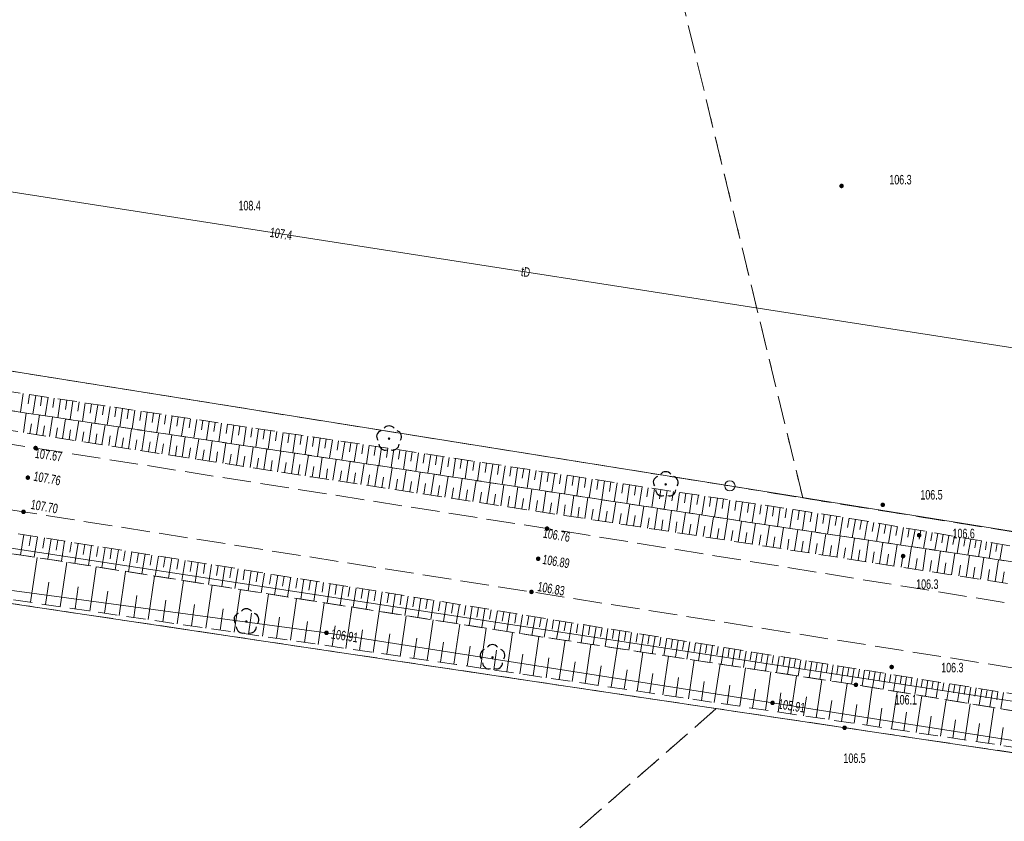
# Model space of a CAD drawing. Header units: inches. Extents: x 6497603 to 6502483, y 5925790 to 5934357.
# Tile 86 of 256: x 6500818 to 6500895, y 5926137 to 5926200. Entities that reach past the tile are written whole.
import ezdxf
from ezdxf.enums import TextEntityAlignment as Align

# ---------------------------------------------------------------- set-up
doc = ezdxf.new("R2010")
doc.units = ezdxf.units.IN
doc.header["$MEASUREMENT"] = 0
for name, pattern in [('1.5_0.75', [2.25, 1.5, -0.75]), ('2.25_0.75', [3, 2.25, -0.75]), ('219-1000', [0, 0]), ('egkk-1000', [3, 2.25, -0.75]), ('egug-1000', [1.5, 0.75, -0.75])]:
    doc.linetypes.add(name, pattern=pattern)
for name, color, linetype in [('000 Inne (niezydentyfikowane)', 7, 'Continuous'), ('202-punkt graniczny', 7, 'Continuous'), ('217-kontur klasyfikacyjny', 7, 'Continuous'), ('218-kontur użytku gruntowego', 7, 'Continuous'), ('219-działka ewidencyjna', 7, 'Continuous'), ('drzewo liściaste', 7, 'Continuous'), ('jezdnia', 7, 'Continuous'), ('pikieta naturalna', 7, 'Continuous'), ('pikieta naturalna-Atr2', 7, 'Continuous'), ('pikieta sztuczna', 7, 'Continuous'), ('pikieta sztuczna-Atr2', 7, 'Continuous'), ('przewód telekomunikacyjny podziemny', 7, 'Continuous'), ('przewód telekomunikacyjny podziemny-Atr1', 7, 'Continuous'), ('rzędna', 7, 'Continuous'), ('rzędna-Atr2', 7, 'Continuous'), ('skarpa nieumocniona', 7, 'Continuous')]:
    doc.layers.add(name, color=color, linetype=linetype)
doc.styles.get("Standard").update_dxf_attribs({"font": 'arial.ttf'})

# ---------------------------------------------------------------- blocks, each defined once
blk = doc.blocks.new('202')
at = {"color": 0, "linetype": 'Continuous', "lineweight": 0}
blk.add_circle((0, 0), 0.4, dxfattribs=at)
blk = doc.blocks.new('OP021')
at = {"linetype": 'Continuous', "lineweight": 13}
h = blk.add_hatch(color=0, dxfattribs=at)
edge = h.paths.add_edge_path()
edge.add_arc((0, 0), 0.1, 0, 360)
at = {"color": 0, "linetype": 'Continuous', "lineweight": -3}
for centre, start, end in [((0, 0.5), 38.316, 141.684), ((-0.476, 0.154), 110.388, 213.756), ((0.476, 0.154), 326.244, 69.612), ((-0.294, -0.404), 182.272, 285.64), ((0.294, -0.404), 254.36, 357.728), ((0.294, -0.404), 254.36, 357.728)]:
    blk.add_arc(centre, 0.5, start, end, dxfattribs=at)
blk = doc.blocks.new('PW01')
at = {"linetype": 'Continuous', "lineweight": 13}
h = blk.add_hatch(color=0, dxfattribs=at)
edge = h.paths.add_edge_path()
edge.add_arc((0, 0), 0.18, 0, 360)

msp = doc.modelspace()

# ---------------------------------------------------------------- linework, layer by layer
at = {"layer": '000 Inne (niezydentyfikowane)', "color": 7, "linetype": 'Continuous', "lineweight": 18, "flags": 128}
for points in [[(6500818.23, 5926170.18), (6500818.01, 5926168.72)], [(6500818.72, 5926170.11), (6500818.61, 5926169.38)], [(6500819.21, 5926170.04), (6500818.99, 5926168.57)], [(6500819.7, 5926169.97), (6500819.59, 5926169.23)], [(6500820.18, 5926169.89), (6500819.96, 5926168.43)], [(6500820.67, 5926169.82), (6500820.56, 5926169.09)], [(6500821.16, 5926169.75), (6500820.94, 5926168.28)], [(6500821.65, 5926169.67), (6500821.54, 5926168.94)], [(6500822.14, 5926169.6), (6500821.92, 5926168.14)], [(6500822.62, 5926169.53), (6500822.51, 5926168.79)], [(6500823.11, 5926169.45), (6500822.89, 5926167.99)], [(6500823.6, 5926169.38), (6500823.49, 5926168.65)], [(6500824.09, 5926169.31), (6500823.87, 5926167.85)], [(6500824.57, 5926169.23), (6500824.46, 5926168.5)], [(6500825.06, 5926169.16), (6500824.84, 5926167.7)], [(6500825.55, 5926169.09), (6500825.44, 5926168.36)], [(6500826.04, 5926169.01), (6500825.82, 5926167.55)], [(6500826.52, 5926168.94), (6500826.41, 5926168.21)], [(6500827.01, 5926168.87), (6500826.79, 5926167.41)], [(6500827.5, 5926168.8), (6500827.39, 5926168.07)], [(6500818.24, 5926167.12), (6500818.47, 5926168.65)], [(6500819.26, 5926166.96), (6500819.5, 5926168.5)], [(6500820.29, 5926166.8), (6500820.52, 5926168.34)], [(6500821.32, 5926166.65), (6500821.55, 5926168.19)], [(6500822.35, 5926166.49), (6500822.59, 5926168.04)], [(6500827.98, 5926168.72), (6500827.76, 5926167.26)], [(6500828.47, 5926168.65), (6500828.36, 5926167.92)], [(6500828.96, 5926168.58), (6500828.74, 5926167.12)], [(6500829.44, 5926168.5), (6500829.33, 5926167.77)], [(6500829.93, 5926168.43), (6500829.71, 5926166.97)], [(6500830.41, 5926168.36), (6500830.31, 5926167.63)], [(6500830.9, 5926168.29), (6500830.68, 5926166.83)], [(6500831.39, 5926168.21), (6500831.28, 5926167.48)], [(6500831.87, 5926168.14), (6500831.65, 5926166.68)], [(6500832.36, 5926168.07), (6500832.25, 5926167.34)], [(6500818.75, 5926167.04), (6500818.87, 5926167.81)], [(6500819.77, 5926166.88), (6500819.89, 5926167.65)], [(6500820.8, 5926166.73), (6500820.92, 5926167.5)], [(6500821.83, 5926166.57), (6500821.95, 5926167.34)], [(6500823.39, 5926166.33), (6500823.62, 5926167.88)], [(6500824.42, 5926166.17), (6500824.67, 5926167.73)], [(6500825.47, 5926166.01), (6500825.71, 5926167.57)], [(6500826.51, 5926165.84), (6500826.75, 5926167.41)], [(6500827.56, 5926165.68), (6500827.8, 5926167.26)], [(6500832.84, 5926167.99), (6500832.63, 5926166.54)], [(6500833.33, 5926167.92), (6500833.22, 5926167.19)], [(6500833.82, 5926167.85), (6500833.6, 5926166.39)], [(6500834.3, 5926167.78), (6500834.19, 5926167.05)], [(6500834.79, 5926167.7), (6500834.57, 5926166.25)], [(6500835.27, 5926167.63), (6500835.16, 5926166.9)], [(6500835.76, 5926167.56), (6500835.54, 5926166.1)], [(6500836.24, 5926167.48), (6500836.13, 5926166.76)], [(6500836.73, 5926167.41), (6500836.51, 5926165.96)], [(6500837.21, 5926167.34), (6500837.1, 5926166.61)], [(6500837.7, 5926167.27), (6500837.48, 5926165.81)], [(6500822.87, 5926166.41), (6500822.99, 5926167.18)], [(6500823.9, 5926166.25), (6500824.02, 5926167.03)], [(6500824.95, 5926166.09), (6500825.07, 5926166.87)], [(6500825.99, 5926165.93), (6500826.11, 5926166.71)], [(6500827.04, 5926165.76), (6500827.16, 5926166.55)], [(6500828.61, 5926165.52), (6500828.86, 5926167.1)], [(6500829.67, 5926165.36), (6500829.91, 5926166.94)], [(6500830.73, 5926165.19), (6500830.97, 5926166.78)], [(6500831.79, 5926165.03), (6500832.04, 5926166.62)], [(6500838.18, 5926167.19), (6500838.07, 5926166.47)], [(6500838.67, 5926167.12), (6500838.45, 5926165.67)], [(6500839.15, 5926167.05), (6500839.04, 5926166.32)], [(6500839.64, 5926166.98), (6500839.42, 5926165.52)], [(6500840.12, 5926166.9), (6500840.01, 5926166.18)], [(6500840.61, 5926166.83), (6500840.39, 5926165.38)], [(6500841.09, 5926166.76), (6500840.98, 5926166.03)], [(6500841.57, 5926166.68), (6500841.36, 5926165.23)], [(6500842.06, 5926166.61), (6500841.95, 5926165.89)], [(6500842.54, 5926166.54), (6500842.32, 5926165.09)], [(6500828.09, 5926165.6), (6500828.21, 5926166.39)], [(6500829.14, 5926165.44), (6500829.26, 5926166.23)], [(6500830.2, 5926165.28), (6500830.32, 5926166.07)], [(6500831.26, 5926165.11), (6500831.38, 5926165.91)], [(6500832.32, 5926164.95), (6500832.45, 5926165.75)], [(6500832.86, 5926164.87), (6500833.1, 5926166.47)], [(6500833.92, 5926164.7), (6500834.17, 5926166.31)], [(6500835, 5926164.54), (6500835.24, 5926166.15)], [(6500836.07, 5926164.37), (6500836.32, 5926165.98)], [(6500837.15, 5926164.2), (6500837.4, 5926165.82)], [(6500843.03, 5926166.47), (6500842.92, 5926165.74)], [(6500843.51, 5926166.39), (6500843.29, 5926164.94)], [(6500843.99, 5926166.32), (6500843.89, 5926165.6)], [(6500844.48, 5926166.25), (6500844.26, 5926164.8)], [(6500844.96, 5926166.18), (6500844.85, 5926165.45)], [(6500845.44, 5926166.1), (6500845.23, 5926164.65)], [(6500845.93, 5926166.03), (6500845.82, 5926165.31)], [(6500846.41, 5926165.96), (6500846.19, 5926164.51)], [(6500846.9, 5926165.89), (6500846.79, 5926165.16)], [(6500847.38, 5926165.81), (6500847.16, 5926164.36)], [(6500847.86, 5926165.74), (6500847.75, 5926165.02)], [(6500833.39, 5926164.78), (6500833.51, 5926165.59)], [(6500834.46, 5926164.62), (6500834.58, 5926165.42)], [(6500835.53, 5926164.45), (6500835.66, 5926165.26)], [(6500836.61, 5926164.29), (6500836.74, 5926165.1)], [(6500837.69, 5926164.12), (6500837.82, 5926164.93)], [(6500838.23, 5926164.04), (6500838.48, 5926165.66)], [(6500839.32, 5926163.87), (6500839.57, 5926165.5)], [(6500840.41, 5926163.7), (6500840.66, 5926165.34)], [(6500841.5, 5926163.54), (6500841.75, 5926165.17)], [(6500842.59, 5926163.37), (6500842.84, 5926165.01)], [(6500848.35, 5926165.67), (6500848.13, 5926164.22)], [(6500848.83, 5926165.6), (6500848.72, 5926164.87)], [(6500849.31, 5926165.52), (6500849.1, 5926164.07)], [(6500849.8, 5926165.45), (6500849.69, 5926164.72)], [(6500850.28, 5926165.38), (6500850.06, 5926163.92)], [(6500850.77, 5926165.3), (6500850.66, 5926164.58)], [(6500851.26, 5926165.23), (6500851.03, 5926163.77)], [(6500851.74, 5926165.16), (6500851.63, 5926164.43)], [(6500852.23, 5926165.08), (6500852.01, 5926163.62)], [(6500852.71, 5926165.01), (6500852.6, 5926164.28)], [(6500853.2, 5926164.94), (6500852.98, 5926163.48)], [(6500838.77, 5926163.95), (6500838.9, 5926164.77)], [(6500839.86, 5926163.79), (6500839.99, 5926164.6)], [(6500840.95, 5926163.62), (6500841.08, 5926164.44)], [(6500842.05, 5926163.45), (6500842.17, 5926164.27)], [(6500843.69, 5926163.2), (6500843.94, 5926164.85)], [(6500844.79, 5926163.03), (6500845.04, 5926164.68)], [(6500845.89, 5926162.87), (6500846.14, 5926164.52)], [(6500846.99, 5926162.7), (6500847.24, 5926164.35)], [(6500848.09, 5926162.53), (6500848.34, 5926164.18)], [(6500853.69, 5926164.86), (6500853.58, 5926164.13)], [(6500854.17, 5926164.79), (6500853.95, 5926163.33)], [(6500854.66, 5926164.71), (6500854.55, 5926163.98)], [(6500855.15, 5926164.64), (6500854.93, 5926163.18)], [(6500855.63, 5926164.57), (6500855.52, 5926163.83)], [(6500856.12, 5926164.49), (6500855.9, 5926163.03)], [(6500856.61, 5926164.42), (6500856.5, 5926163.69)], [(6500857.1, 5926164.34), (6500856.88, 5926162.88)], [(6500857.59, 5926164.27), (6500857.48, 5926163.54)], [(6500858.07, 5926164.2), (6500857.85, 5926162.73)], [(6500843.14, 5926163.29), (6500843.27, 5926164.11)], [(6500844.24, 5926163.12), (6500844.36, 5926163.94)], [(6500845.34, 5926162.95), (6500845.46, 5926163.78)], [(6500846.44, 5926162.78), (6500846.56, 5926163.61)], [(6500847.54, 5926162.62), (6500847.67, 5926163.44)], [(6500849.19, 5926162.36), (6500849.44, 5926164.02)], [(6500850.29, 5926162.2), (6500850.54, 5926163.85)], [(6500851.39, 5926162.03), (6500851.65, 5926163.68)], [(6500852.49, 5926161.86), (6500852.75, 5926163.51)], [(6500858.56, 5926164.12), (6500858.45, 5926163.39)], [(6500859.05, 5926164.05), (6500858.83, 5926162.58)], [(6500859.54, 5926163.97), (6500859.43, 5926163.24)], [(6500860.03, 5926163.9), (6500859.81, 5926162.43)], [(6500860.52, 5926163.83), (6500860.41, 5926163.09)], [(6500861.01, 5926163.75), (6500860.79, 5926162.28)], [(6500861.5, 5926163.68), (6500861.39, 5926162.94)], [(6500861.99, 5926163.6), (6500861.77, 5926162.13)], [(6500862.48, 5926163.53), (6500862.37, 5926162.79)], [(6500862.97, 5926163.45), (6500862.75, 5926161.98)], [(6500863.46, 5926163.38), (6500863.35, 5926162.64)], [(6500848.64, 5926162.45), (6500848.77, 5926163.27)], [(6500849.74, 5926162.28), (6500849.87, 5926163.11)], [(6500850.84, 5926162.11), (6500850.97, 5926162.94)], [(6500851.94, 5926161.94), (6500852.07, 5926162.77)], [(6500853.04, 5926161.78), (6500853.17, 5926162.6)], [(6500853.59, 5926161.69), (6500853.85, 5926163.34)], [(6500854.69, 5926161.52), (6500854.95, 5926163.17)], [(6500855.79, 5926161.36), (6500856.04, 5926163.01)], [(6500856.89, 5926161.19), (6500857.14, 5926162.84)], [(6500857.99, 5926161.02), (6500858.24, 5926162.67)], [(6500863.95, 5926163.31), (6500863.73, 5926161.83)], [(6500864.44, 5926163.23), (6500864.33, 5926162.49)], [(6500864.93, 5926163.16), (6500864.71, 5926161.68)], [(6500865.42, 5926163.08), (6500865.31, 5926162.35)], [(6500865.92, 5926163.01), (6500865.69, 5926161.53)], [(6500866.41, 5926162.93), (6500866.3, 5926162.2)], [(6500866.9, 5926162.86), (6500866.68, 5926161.38)], [(6500867.39, 5926162.78), (6500867.28, 5926162.05)], [(6500867.88, 5926162.71), (6500867.66, 5926161.23)], [(6500868.38, 5926162.64), (6500868.26, 5926161.9)], [(6500854.14, 5926161.61), (6500854.27, 5926162.43)], [(6500855.24, 5926161.44), (6500855.37, 5926162.27)], [(6500856.34, 5926161.27), (6500856.47, 5926162.1)], [(6500857.44, 5926161.11), (6500857.57, 5926161.93)], [(6500859.09, 5926160.85), (6500859.34, 5926162.5)], [(6500860.19, 5926160.69), (6500860.44, 5926162.34)], [(6500861.29, 5926160.52), (6500861.54, 5926162.17)], [(6500862.39, 5926160.35), (6500862.64, 5926162)], [(6500863.48, 5926160.19), (6500863.73, 5926161.83)], [(6500868.87, 5926162.56), (6500868.64, 5926161.08)], [(6500869.36, 5926162.49), (6500869.25, 5926161.75)], [(6500869.85, 5926162.41), (6500869.63, 5926160.93)], [(6500870.35, 5926162.34), (6500870.24, 5926161.6)], [(6500870.84, 5926162.26), (6500870.62, 5926160.78)], [(6500871.33, 5926162.19), (6500871.22, 5926161.45)], [(6500871.83, 5926162.11), (6500871.6, 5926160.63)], [(6500872.32, 5926162.04), (6500872.21, 5926161.3)], [(6500872.82, 5926161.96), (6500872.59, 5926160.48)], [(6500873.31, 5926161.89), (6500873.2, 5926161.14)], [(6500858.54, 5926160.94), (6500858.67, 5926161.76)], [(6500859.64, 5926160.77), (6500859.77, 5926161.6)], [(6500860.74, 5926160.6), (6500860.86, 5926161.43)], [(6500861.84, 5926160.44), (6500861.96, 5926161.26)], [(6500862.93, 5926160.27), (6500863.06, 5926161.09)], [(6500864.58, 5926160.02), (6500864.83, 5926161.66)], [(6500865.68, 5926159.85), (6500865.93, 5926161.5)], [(6500866.77, 5926159.68), (6500867.03, 5926161.33)], [(6500867.87, 5926159.52), (6500868.12, 5926161.16)], [(6500873.81, 5926161.81), (6500873.58, 5926160.33)], [(6500874.3, 5926161.74), (6500874.19, 5926160.99)], [(6500874.8, 5926161.66), (6500874.57, 5926160.18)], [(6500875.29, 5926161.59), (6500875.18, 5926160.84)], [(6500875.79, 5926161.51), (6500875.56, 5926160.03)], [(6500876.28, 5926161.44), (6500876.17, 5926160.69)], [(6500876.78, 5926161.36), (6500876.55, 5926159.88)], [(6500877.27, 5926161.29), (6500877.16, 5926160.54)], [(6500877.77, 5926161.21), (6500877.54, 5926159.73)], [(6500878.26, 5926161.14), (6500878.15, 5926160.4)], [(6500878.76, 5926161.06), (6500878.53, 5926159.58)], [(6500864.03, 5926160.1), (6500864.16, 5926160.92)], [(6500865.13, 5926159.93), (6500865.25, 5926160.76)], [(6500866.23, 5926159.77), (6500866.35, 5926160.59)], [(6500867.32, 5926159.6), (6500867.45, 5926160.42)], [(6500868.97, 5926159.35), (6500869.22, 5926160.99)], [(6500870.06, 5926159.18), (6500870.32, 5926160.83)], [(6500871.16, 5926159.01), (6500871.42, 5926160.66)], [(6500872.26, 5926158.84), (6500872.51, 5926160.49)], [(6500873.36, 5926158.67), (6500873.61, 5926160.32)], [(6500879.25, 5926160.99), (6500879.14, 5926160.25)], [(6500879.74, 5926160.91), (6500879.52, 5926159.43)], [(6500880.24, 5926160.84), (6500880.13, 5926160.1)], [(6500880.73, 5926160.76), (6500880.51, 5926159.28)], [(6500881.22, 5926160.69), (6500881.11, 5926159.95)], [(6500881.72, 5926160.61), (6500881.49, 5926159.13)], [(6500882.21, 5926160.54), (6500882.1, 5926159.8)], [(6500882.7, 5926160.46), (6500882.45, 5926158.99)], [(6500883.19, 5926160.37), (6500883.07, 5926159.64)], [(6500883.68, 5926160.29), (6500883.43, 5926158.84)], [(6500868.42, 5926159.43), (6500868.54, 5926160.26)], [(6500869.52, 5926159.26), (6500869.64, 5926160.09)], [(6500870.61, 5926159.1), (6500870.74, 5926159.92)], [(6500871.71, 5926158.93), (6500871.84, 5926159.75)], [(6500872.81, 5926158.76), (6500872.94, 5926159.58)], [(6500874.46, 5926158.5), (6500874.71, 5926160.15)], [(6500875.56, 5926158.34), (6500875.82, 5926159.99)], [(6500876.66, 5926158.17), (6500876.92, 5926159.82)], [(6500877.77, 5926158), (6500878.03, 5926159.66)], [(6500884.16, 5926160.21), (6500884.04, 5926159.49)], [(6500884.64, 5926160.12), (6500884.4, 5926158.7)], [(6500885.12, 5926160.04), (6500885, 5926159.33)], [(6500885.59, 5926159.96), (6500885.35, 5926158.55)], [(6500886.06, 5926159.88), (6500885.94, 5926159.18)], [(6500886.53, 5926159.8), (6500886.29, 5926158.41)], [(6500886.99, 5926159.72), (6500886.87, 5926159.03)], [(6500887.45, 5926159.64), (6500887.22, 5926158.27)], [(6500887.91, 5926159.57), (6500887.8, 5926158.88)], [(6500818.28, 5926159.09), (6500818.02, 5926157.48)], [(6500818.82, 5926159), (6500818.69, 5926158.2)], [(6500819.35, 5926158.92), (6500819.1, 5926157.32)], [(6500819.89, 5926158.83), (6500819.76, 5926158.03)], [(6500820.42, 5926158.75), (6500820.17, 5926157.15)], [(6500873.91, 5926158.59), (6500874.04, 5926159.41)], [(6500875.01, 5926158.42), (6500875.14, 5926159.25)], [(6500876.11, 5926158.25), (6500876.24, 5926159.08)], [(6500877.22, 5926158.08), (6500877.34, 5926158.91)], [(6500878.33, 5926157.91), (6500878.45, 5926158.74)], [(6500878.88, 5926157.83), (6500879.14, 5926159.49)], [(6500879.99, 5926157.65), (6500880.25, 5926159.32)], [(6500881.1, 5926157.48), (6500881.36, 5926159.15)], [(6500882.22, 5926157.31), (6500882.48, 5926158.99)], [(6500883.34, 5926157.14), (6500883.6, 5926158.82)], [(6500888.37, 5926159.49), (6500888.13, 5926158.14)], [(6500888.82, 5926159.41), (6500888.7, 5926158.74)], [(6500889.27, 5926159.33), (6500889.04, 5926158)], [(6500889.71, 5926159.26), (6500889.6, 5926158.6)], [(6500890.15, 5926159.18), (6500889.93, 5926157.87)], [(6500890.59, 5926159.11), (6500890.48, 5926158.45)], [(6500891.03, 5926159.03), (6500890.81, 5926157.73)], [(6500891.46, 5926158.96), (6500891.35, 5926158.31)], [(6500891.89, 5926158.88), (6500891.67, 5926157.6)], [(6500892.32, 5926158.81), (6500892.21, 5926158.18)], [(6500892.75, 5926158.74), (6500892.53, 5926157.48)], [(6500820.95, 5926158.66), (6500820.83, 5926157.86)], [(6500821.48, 5926158.58), (6500821.23, 5926156.99)], [(6500822.02, 5926158.49), (6500821.89, 5926157.7)], [(6500822.55, 5926158.41), (6500822.29, 5926156.82)], [(6500823.07, 5926158.32), (6500822.95, 5926157.53)], [(6500823.6, 5926158.24), (6500823.35, 5926156.65)], [(6500824.13, 5926158.15), (6500824, 5926157.36)], [(6500824.66, 5926158.07), (6500824.4, 5926156.49)], [(6500825.18, 5926157.98), (6500825.06, 5926157.19)], [(6500879.43, 5926157.74), (6500879.56, 5926158.57)], [(6500880.55, 5926157.57), (6500880.68, 5926158.4)], [(6500881.66, 5926157.4), (6500881.79, 5926158.23)], [(6500882.78, 5926157.23), (6500882.91, 5926158.06)], [(6500884.46, 5926156.97), (6500884.72, 5926158.65)], [(6500885.58, 5926156.79), (6500885.84, 5926158.48)], [(6500886.71, 5926156.62), (6500886.97, 5926158.31)], [(6500887.84, 5926156.45), (6500888.1, 5926158.14)], [(6500888.97, 5926156.27), (6500889.23, 5926157.97)], [(6500893.17, 5926158.67), (6500893.06, 5926158.04)], [(6500893.59, 5926158.59), (6500893.37, 5926157.35)], [(6500894, 5926158.52), (6500893.9, 5926157.9)], [(6500894.42, 5926158.45), (6500894.21, 5926157.22)], [(6500894.83, 5926158.38), (6500894.72, 5926157.77)], [(6500895.24, 5926158.31), (6500895.03, 5926157.1)], [(6500818.8, 5926153.76), (6500819.32, 5926157.28)], [(6500825.71, 5926157.9), (6500825.46, 5926156.32)], [(6500826.24, 5926157.82), (6500826.11, 5926157.03)], [(6500826.76, 5926157.73), (6500826.51, 5926156.16)], [(6500827.29, 5926157.65), (6500827.16, 5926156.86)], [(6500827.81, 5926157.56), (6500827.56, 5926155.99)], [(6500828.34, 5926157.48), (6500828.21, 5926156.69)], [(6500828.86, 5926157.4), (6500828.61, 5926155.82)], [(6500829.39, 5926157.31), (6500829.26, 5926156.53)], [(6500829.91, 5926157.23), (6500829.66, 5926155.66)], [(6500883.9, 5926157.05), (6500884.03, 5926157.89)], [(6500885.02, 5926156.88), (6500885.15, 5926157.72)], [(6500886.15, 5926156.71), (6500886.28, 5926157.55)], [(6500887.27, 5926156.53), (6500887.4, 5926157.38)], [(6500888.4, 5926156.36), (6500888.53, 5926157.21)], [(6500890.1, 5926156.1), (6500890.37, 5926157.8)], [(6500891.24, 5926155.93), (6500891.5, 5926157.63)], [(6500892.38, 5926155.75), (6500892.64, 5926157.46)], [(6500893.52, 5926155.57), (6500893.78, 5926157.29)], [(6500821.14, 5926153.41), (6500821.65, 5926156.92)], [(6500823.46, 5926153.07), (6500823.97, 5926156.56)], [(6500830.43, 5926157.14), (6500830.31, 5926156.36)], [(6500830.96, 5926157.06), (6500830.71, 5926155.49)], [(6500831.48, 5926156.98), (6500831.35, 5926156.19)], [(6500832, 5926156.89), (6500831.75, 5926155.33)], [(6500832.52, 5926156.81), (6500832.4, 5926156.03)], [(6500833.04, 5926156.73), (6500832.79, 5926155.16)], [(6500833.56, 5926156.64), (6500833.44, 5926155.86)], [(6500834.09, 5926156.56), (6500833.84, 5926155)], [(6500834.61, 5926156.48), (6500834.48, 5926155.7)], [(6500889.54, 5926156.19), (6500889.67, 5926157.04)], [(6500890.67, 5926156.01), (6500890.8, 5926156.86)], [(6500891.81, 5926155.84), (6500891.94, 5926156.69)], [(6500892.95, 5926155.66), (6500893.08, 5926156.52)], [(6500894.66, 5926155.4), (6500894.93, 5926157.11)], [(6500825.77, 5926152.73), (6500826.28, 5926156.19)], [(6500828.06, 5926152.4), (6500828.56, 5926155.83)], [(6500835.13, 5926156.39), (6500834.88, 5926154.84)], [(6500835.64, 5926156.31), (6500835.52, 5926155.53)], [(6500836.16, 5926156.23), (6500835.91, 5926154.67)], [(6500836.68, 5926156.14), (6500836.56, 5926155.37)], [(6500837.2, 5926156.06), (6500836.95, 5926154.51)], [(6500837.72, 5926155.98), (6500837.59, 5926155.2)], [(6500838.24, 5926155.9), (6500837.99, 5926154.35)], [(6500838.75, 5926155.81), (6500838.63, 5926155.04)], [(6500839.27, 5926155.73), (6500839.02, 5926154.18)], [(6500839.79, 5926155.65), (6500839.66, 5926154.87)], [(6500894.09, 5926155.49), (6500894.22, 5926156.34)], [(6500895.24, 5926155.31), (6500895.37, 5926156.17)], [(6500819.97, 5926153.59), (6500820.23, 5926155.34)], [(6500822.3, 5926153.24), (6500822.56, 5926154.99)], [(6500830.33, 5926152.07), (6500830.83, 5926155.47)], [(6500832.59, 5926151.74), (6500833.08, 5926155.12)], [(6500840.3, 5926155.57), (6500840.06, 5926154.02)], [(6500840.82, 5926155.48), (6500840.7, 5926154.71)], [(6500841.33, 5926155.4), (6500841.09, 5926153.86)], [(6500841.85, 5926155.32), (6500841.73, 5926154.55)], [(6500842.36, 5926155.24), (6500842.12, 5926153.69)], [(6500842.88, 5926155.15), (6500842.75, 5926154.38)], [(6500843.39, 5926155.07), (6500843.15, 5926153.53)], [(6500843.91, 5926154.99), (6500843.78, 5926154.22)], [(6500844.42, 5926154.91), (6500844.17, 5926153.37)], [(6500824.62, 5926152.9), (6500824.87, 5926154.64)], [(6500826.92, 5926152.57), (6500827.17, 5926154.29)], [(6500834.82, 5926151.41), (6500835.31, 5926154.77)], [(6500837.04, 5926151.09), (6500837.53, 5926154.42)], [(6500844.93, 5926154.83), (6500844.81, 5926154.06)], [(6500845.44, 5926154.74), (6500845.19, 5926153.21)], [(6500845.95, 5926154.66), (6500845.83, 5926153.89)], [(6500846.47, 5926154.58), (6500846.22, 5926153.05)], [(6500846.98, 5926154.49), (6500846.85, 5926153.73)], [(6500847.48, 5926154.41), (6500847.24, 5926152.89)], [(6500847.99, 5926154.33), (6500847.87, 5926153.57)], [(6500848.5, 5926154.25), (6500848.25, 5926152.73)], [(6500849.01, 5926154.16), (6500848.88, 5926153.4)], [(6500829.2, 5926152.23), (6500829.45, 5926153.94)], [(6500831.46, 5926151.9), (6500831.71, 5926153.6)], [(6500839.25, 5926150.77), (6500839.73, 5926154.07)], [(6500841.43, 5926150.45), (6500841.91, 5926153.73)], [(6500843.6, 5926150.14), (6500844.07, 5926153.39)], [(6500849.51, 5926154.08), (6500849.27, 5926152.57)], [(6500850.02, 5926154), (6500849.9, 5926153.24)], [(6500850.52, 5926153.92), (6500850.28, 5926152.41)], [(6500851.03, 5926153.83), (6500850.9, 5926153.08)], [(6500851.53, 5926153.75), (6500851.28, 5926152.25)], [(6500852.03, 5926153.67), (6500851.91, 5926152.92)], [(6500852.53, 5926153.59), (6500852.29, 5926152.09)], [(6500853.03, 5926153.51), (6500852.91, 5926152.76)], [(6500853.53, 5926153.43), (6500853.29, 5926151.93)], [(6500854.03, 5926153.35), (6500853.91, 5926152.6)], [(6500833.71, 5926151.58), (6500833.95, 5926153.26)], [(6500835.94, 5926151.25), (6500836.18, 5926152.92)], [(6500838.15, 5926150.93), (6500838.39, 5926152.59)], [(6500845.75, 5926149.82), (6500846.22, 5926153.05)], [(6500847.88, 5926149.51), (6500848.35, 5926152.71)], [(6500854.53, 5926153.26), (6500854.29, 5926151.77)], [(6500855.02, 5926153.18), (6500854.9, 5926152.44)], [(6500855.52, 5926153.1), (6500855.28, 5926151.62)], [(6500856.02, 5926153.02), (6500855.9, 5926152.28)], [(6500856.51, 5926152.94), (6500856.27, 5926151.46)], [(6500857, 5926152.86), (6500856.88, 5926152.12)], [(6500857.5, 5926152.78), (6500857.26, 5926151.31)], [(6500857.99, 5926152.7), (6500857.87, 5926151.97)], [(6500858.48, 5926152.62), (6500858.24, 5926151.16)], [(6500858.96, 5926152.54), (6500858.84, 5926151.82)], [(6500840.34, 5926150.61), (6500840.58, 5926152.25)], [(6500842.52, 5926150.29), (6500842.76, 5926151.92)], [(6500850, 5926149.2), (6500850.46, 5926152.38)], [(6500852.1, 5926148.9), (6500852.56, 5926152.05)], [(6500859.45, 5926152.46), (6500859.21, 5926151.01)], [(6500859.93, 5926152.39), (6500859.82, 5926151.66)], [(6500860.42, 5926152.31), (6500860.18, 5926150.87)], [(6500860.9, 5926152.23), (6500860.78, 5926151.51)], [(6500861.38, 5926152.15), (6500861.14, 5926150.72)], [(6500861.85, 5926152.07), (6500861.74, 5926151.36)], [(6500862.33, 5926152), (6500862.1, 5926150.57)], [(6500862.8, 5926151.92), (6500862.69, 5926151.21)], [(6500863.28, 5926151.84), (6500863.05, 5926150.43)], [(6500863.75, 5926151.76), (6500863.63, 5926151.06)], [(6500844.68, 5926149.98), (6500844.91, 5926151.6)], [(6500846.82, 5926149.67), (6500847.05, 5926151.27)], [(6500854.19, 5926148.59), (6500854.65, 5926151.72)], [(6500856.26, 5926148.29), (6500856.72, 5926151.39)], [(6500858.33, 5926147.98), (6500858.78, 5926151.08)], [(6500864.22, 5926151.69), (6500863.99, 5926150.28)], [(6500864.69, 5926151.61), (6500864.57, 5926150.91)], [(6500865.16, 5926151.54), (6500864.93, 5926150.14)], [(6500865.62, 5926151.46), (6500865.51, 5926150.76)], [(6500866.08, 5926151.38), (6500865.86, 5926150)], [(6500866.55, 5926151.31), (6500866.43, 5926150.62)], [(6500867.01, 5926151.23), (6500866.78, 5926149.86)], [(6500867.47, 5926151.16), (6500867.36, 5926150.47)], [(6500867.93, 5926151.08), (6500867.7, 5926149.72)], [(6500868.38, 5926151.01), (6500868.27, 5926150.33)], [(6500848.95, 5926149.36), (6500849.18, 5926150.95)], [(6500851.05, 5926149.05), (6500851.28, 5926150.63)], [(6500853.15, 5926148.74), (6500853.38, 5926150.31)], [(6500860.38, 5926147.68), (6500860.84, 5926150.77)], [(6500862.43, 5926147.38), (6500862.88, 5926150.45)], [(6500868.84, 5926150.94), (6500868.62, 5926149.58)], [(6500869.29, 5926150.86), (6500869.18, 5926150.19)], [(6500869.74, 5926150.79), (6500869.53, 5926149.44)], [(6500870.2, 5926150.72), (6500870.09, 5926150.04)], [(6500870.65, 5926150.65), (6500870.43, 5926149.3)], [(6500871.09, 5926150.57), (6500870.99, 5926149.9)], [(6500871.54, 5926150.5), (6500871.33, 5926149.16)], [(6500871.99, 5926150.43), (6500871.88, 5926149.76)], [(6500872.43, 5926150.36), (6500872.22, 5926149.03)], [(6500872.88, 5926150.29), (6500872.77, 5926149.62)], [(6500873.32, 5926150.21), (6500873.11, 5926148.89)], [(6500855.23, 5926148.44), (6500855.46, 5926150)], [(6500857.29, 5926148.13), (6500857.52, 5926149.69)], [(6500864.48, 5926147.08), (6500864.93, 5926150.14)], [(6500866.51, 5926146.78), (6500866.96, 5926149.83)], [(6500868.54, 5926146.48), (6500868.99, 5926149.52)], [(6500873.76, 5926150.14), (6500873.66, 5926149.48)], [(6500874.2, 5926150.07), (6500873.99, 5926148.76)], [(6500874.64, 5926150), (6500874.53, 5926149.34)], [(6500875.08, 5926149.93), (6500874.87, 5926148.62)], [(6500875.51, 5926149.86), (6500875.41, 5926149.21)], [(6500875.95, 5926149.79), (6500875.74, 5926148.49)], [(6500876.38, 5926149.72), (6500876.28, 5926149.07)], [(6500876.82, 5926149.65), (6500876.61, 5926148.36)], [(6500877.25, 5926149.58), (6500877.14, 5926148.94)], [(6500877.68, 5926149.51), (6500877.47, 5926148.22)], [(6500878.11, 5926149.44), (6500878, 5926148.8)], [(6500859.36, 5926147.83), (6500859.58, 5926149.38)], [(6500861.41, 5926147.53), (6500861.64, 5926149.07)], [(6500863.46, 5926147.23), (6500863.68, 5926148.76)], [(6500870.56, 5926146.18), (6500871.01, 5926149.21)], [(6500872.58, 5926145.88), (6500873.03, 5926148.9)], [(6500878.54, 5926149.37), (6500878.33, 5926148.09)], [(6500878.96, 5926149.3), (6500878.86, 5926148.67)], [(6500879.39, 5926149.23), (6500879.18, 5926147.96)], [(6500879.81, 5926149.17), (6500879.71, 5926148.53)], [(6500880.24, 5926149.1), (6500880.03, 5926147.83)], [(6500880.66, 5926149.03), (6500880.56, 5926148.4)], [(6500881.08, 5926148.96), (6500880.88, 5926147.7)], [(6500881.5, 5926148.89), (6500881.4, 5926148.27)], [(6500881.92, 5926148.83), (6500881.71, 5926147.58)], [(6500882.33, 5926148.76), (6500882.23, 5926148.14)], [(6500882.75, 5926148.69), (6500882.55, 5926147.45)], [(6500865.49, 5926146.93), (6500865.72, 5926148.46)], [(6500867.52, 5926146.63), (6500867.75, 5926148.15)], [(6500874.59, 5926145.58), (6500875.04, 5926148.6)], [(6500876.6, 5926145.28), (6500877.04, 5926148.29)], [(6500878.6, 5926144.98), (6500879.05, 5926147.98)], [(6500883.16, 5926148.63), (6500883.06, 5926148.01)], [(6500883.58, 5926148.56), (6500883.38, 5926147.32)], [(6500883.99, 5926148.49), (6500883.89, 5926147.88)], [(6500884.4, 5926148.43), (6500884.2, 5926147.19)], [(6500884.81, 5926148.36), (6500884.72, 5926147.74)], [(6500885.23, 5926148.29), (6500885.03, 5926147.05)], [(6500885.64, 5926148.23), (6500885.54, 5926147.61)], [(6500886.05, 5926148.16), (6500885.85, 5926146.92)], [(6500886.47, 5926148.09), (6500886.37, 5926147.47)], [(6500886.88, 5926148.03), (6500886.68, 5926146.78)], [(6500887.3, 5926147.96), (6500887.2, 5926147.34)], [(6500887.71, 5926147.89), (6500887.51, 5926146.64)], [(6500869.55, 5926146.33), (6500869.77, 5926147.85)], [(6500871.57, 5926146.03), (6500871.79, 5926147.54)], [(6500873.58, 5926145.73), (6500873.81, 5926147.24)], [(6500880.6, 5926144.68), (6500881.04, 5926147.68)], [(6500882.59, 5926144.39), (6500883.03, 5926147.37)], [(6500888.13, 5926147.83), (6500888.03, 5926147.2)], [(6500888.55, 5926147.76), (6500888.35, 5926146.5)], [(6500888.96, 5926147.69), (6500888.86, 5926147.06)], [(6500889.38, 5926147.63), (6500889.18, 5926146.37)], [(6500889.8, 5926147.56), (6500889.7, 5926146.93)], [(6500890.22, 5926147.49), (6500890.02, 5926146.23)], [(6500890.64, 5926147.42), (6500890.54, 5926146.79)], [(6500891.07, 5926147.36), (6500890.86, 5926146.09)], [(6500891.49, 5926147.29), (6500891.39, 5926146.65)], [(6500891.91, 5926147.22), (6500891.71, 5926145.95)], [(6500892.33, 5926147.15), (6500892.23, 5926146.52)], [(6500875.59, 5926145.43), (6500875.82, 5926146.94)], [(6500877.6, 5926145.13), (6500877.82, 5926146.63)], [(6500884.57, 5926144.09), (6500885.01, 5926147.06)], [(6500886.53, 5926143.8), (6500886.96, 5926146.73)], [(6500888.46, 5926143.51), (6500888.9, 5926146.41)], [(6500892.76, 5926147.08), (6500892.55, 5926145.81)], [(6500893.18, 5926147.02), (6500893.08, 5926146.38)], [(6500893.61, 5926146.95), (6500893.41, 5926145.67)], [(6500894.04, 5926146.88), (6500893.93, 5926146.24)], [(6500894.46, 5926146.81), (6500894.26, 5926145.53)], [(6500894.89, 5926146.74), (6500894.79, 5926146.1)], [(6500895.32, 5926146.67), (6500895.12, 5926145.38)], [(6500879.6, 5926144.83), (6500879.82, 5926146.33)], [(6500881.59, 5926144.53), (6500881.82, 5926146.03)], [(6500883.58, 5926144.24), (6500883.8, 5926145.73)], [(6500890.38, 5926143.22), (6500890.81, 5926146.1)], [(6500892.28, 5926142.94), (6500892.7, 5926145.78)], [(6500885.55, 5926143.94), (6500885.77, 5926145.42)], [(6500887.5, 5926143.65), (6500887.71, 5926145.11)], [(6500889.42, 5926143.37), (6500889.64, 5926144.81)], [(6500894.15, 5926142.66), (6500894.57, 5926145.47)], [(6500891.33, 5926143.08), (6500891.54, 5926144.51)], [(6500893.22, 5926142.8), (6500893.43, 5926144.22)], [(6500895.08, 5926142.52), (6500895.29, 5926143.92)]]:
    msp.add_lwpolyline(points, dxfattribs=at)
at = {"layer": '217-kontur klasyfikacyjny', "color": 3, "linetype": 'egkk-1000', "lineweight": 18, "flags": 128}
for points in [[(6500879.54, 5926161.97), (6500867.02, 5926213.66)], [(6500756.53, 5926181.66), (6500873.81, 5926162.92)], [(6500873.81, 5926162.92), (6500879.54, 5926161.97)], [(6500879.54, 5926161.97), (6501004.92, 5926141.78)], [(6500872.74, 5926145.4), (6500769.7, 5926160.76)], [(6500872.74, 5926145.4), (6500819.74, 5926099.08)], [(6500905.95, 5926140.46), (6500872.74, 5926145.4)]]:
    msp.add_lwpolyline(points, dxfattribs=at)
at = {"layer": '218-kontur użytku gruntowego', "color": 3, "linetype": 'egug-1000', "lineweight": 18, "flags": 128}
for points in [[(6500879.54, 5926161.97), (6500867.02, 5926213.66)], [(6500756.53, 5926181.66), (6500873.81, 5926162.92)], [(6500873.81, 5926162.92), (6500879.54, 5926161.97)], [(6500879.54, 5926161.97), (6501004.92, 5926141.78)], [(6500872.74, 5926145.4), (6500769.7, 5926160.76)], [(6500872.74, 5926145.4), (6500819.74, 5926099.08)], [(6500905.95, 5926140.46), (6500872.74, 5926145.4)]]:
    msp.add_lwpolyline(points, dxfattribs=at)
at = {"layer": '219-działka ewidencyjna', "color": 3, "linetype": '219-1000', "lineweight": 18, "flags": 128}
for points in [[(6500756.53, 5926181.66), (6500873.81, 5926162.92)], [(6500906.65, 5926144.35), (6500754.12, 5926167.67)], [(6500873.81, 5926162.92), (6501004.92, 5926141.78)], [(6500905.95, 5926140.46), (6500769.7, 5926160.76)]]:
    msp.add_lwpolyline(points, dxfattribs=at)
at = {"layer": 'jezdnia', "color": 7, "linetype": '2.25_0.75', "lineweight": 18, "flags": 128}
msp.add_lwpolyline([(6500445.77, 5926225.13), (6500477.28, 5926219.98), (6500500.52, 5926216.32), (6500551.85, 5926208.28), (6500590.76, 5926201.99), (6500629.65, 5926195.92), (6500668.62, 5926189.73), (6500708.43, 5926183.37), (6500748.42, 5926176.93), (6500779.68, 5926172.04), (6500819.2, 5926165.9), (6500859.43, 5926159.56), (6500898.4, 5926153.26), (6500937.28, 5926147.22), (6500936.91, 5926144.94), (6500936.26, 5926142.38), (6500897.62, 5926148.36), (6500858.2, 5926154.58), (6500818.25, 5926160.88), (6500778.79, 5926167.14), (6500747.81, 5926171.88), (6500707.71, 5926178.38), (6500668.22, 5926184.67), (6500628.62, 5926190.86), (6500589.86, 5926197), (6500551.33, 5926203.18), (6500445.13, 5926220.13), (6500405, 5926226.56), (6500364.89, 5926233), (6500326.44, 5926239.09), (6500287.44, 5926245.14), (6500247.8, 5926251.49), (6500208.32, 5926257.73), (6500171.1, 5926263.74), (6500133.18, 5926269.89), (6500094.21, 5926275.92), (6500053.11, 5926282.47), (6499999.01, 5926290.88), (6499959.84, 5926296.95), (6499921.11, 5926303.13), (6499882.03, 5926309.23), (6499843.48, 5926315.33), (6499804.98, 5926321.39), (6499763.92, 5926325.7), (6499740.11, 5926328.2), (6499708.97, 5926329.7), (6499669.77, 5926331.59), (6499612.14, 5926332.17), (6499590.65, 5926333.3), (6499565.53, 5926335.73), (6499506.81, 5926343.39), (6499422.29, 5926354.7), (6499419.43, 5926354.99), (6499334.27, 5926366.31), (6499289.53, 5926369.55), (6499273.23, 5926369.35), (6499273.01, 5926371.91), (6499272.96, 5926374.41), (6499289.57, 5926374.85), (6499335.06, 5926371.26), (6499420.23, 5926359.86), (6499423.5, 5926359.5), (6499507.59, 5926348.2), (6499566.32, 5926340.5), (6499590.89, 5926338.22), (6499612.24, 5926337), (6499643.43, 5926336.46), (6499669.89, 5926336.53), (6499710.9, 5926336.33), (6499806.11, 5926326.28), (6499844.16, 5926320.23), (6499882.83, 5926314.04), (6499921.69, 5926307.83), (6499960.72, 5926301.83), (6499999.64, 5926295.76), (6500053.85, 5926287.25), (6500095.27, 5926280.64), (6500134.03, 5926274.62), (6500208.98, 5926262.68), (6500248.83, 5926256.34), (6500288.29, 5926250.03), (6500327.08, 5926244.06), (6500365.91, 5926238.01), (6500405.9, 5926231.52)], close=True, dxfattribs=at)
at = {"layer": 'przewód telekomunikacyjny podziemny', "color": 30, "linetype": 'Continuous', "lineweight": 18, "flags": 128}
for points in [[(6500466.55, 5926240.39), (6500469.82, 5926241.19), (6500475.7, 5926243.08), (6500476.76, 5926243.47), (6500480.95, 5926244.01), (6500504.11, 5926236.72), (6500522.5, 5926232.97), (6500598.23, 5926219.99), (6500628.28, 5926212.31), (6500742.22, 5926197.51), (6500792.33, 5926189.94), (6500928.39, 5926168.76), (6500959.62, 5926163.76), (6500990.22, 5926157.55), (6501016.6, 5926147.54), (6501018.6, 5926150.55), (6501025.22, 5926158)], [(6501165.8, 5926114.72), (6501163.14, 5926115.14), (6501159.67, 5926104.97), (6501150.51, 5926106.18), (6501125.56, 5926108.57), (6501100.25, 5926113.67), (6501086.17, 5926113.3), (6501078.13, 5926109.35), (6501051.27, 5926095.88), (6501040.8, 5926090.27), (6501028.43, 5926084.29), (6501027.7, 5926086.01), (6501017.32, 5926097.94), (6501015.81, 5926099.66), (6501016.21, 5926112.48), (6500997.29, 5926120.79), (6500976.43, 5926129.99), (6500949.9, 5926134.24), (6500911.8, 5926140.43), (6500877.16, 5926145.85), (6500842.08, 5926151.36), (6500793.95, 5926157.85), (6500767.15, 5926161.48)]]:
    msp.add_lwpolyline(points, dxfattribs=at)
at = {"layer": 'skarpa nieumocniona', "color": 7, "linetype": '1.5_0.75', "lineweight": 18, "flags": 128}
for points in [[(6500692.21, 5926190.92), (6500709.03, 5926188.4), (6500730.57, 5926185.5), (6500734.31, 5926184.7), (6500764.82, 5926178.83), (6500787.52, 5926174.8), (6500813.53, 5926170.89), (6500849.54, 5926165.49), (6500882.33, 5926160.52), (6500909.98, 5926155.79), (6500930.95, 5926151.88), (6500923.06, 5926152.84), (6500898.62, 5926156.56), (6500875.2, 5926160.08), (6500846.86, 5926164.41), (6500818.68, 5926168.62), (6500788.3, 5926173.29), (6500764.36, 5926176.97), (6500745.7, 5926180.03), (6500728.46, 5926182.97), (6500710.42, 5926185.77), (6500691.68, 5926188.93)], [(6500692.21, 5926190.92), (6500709.03, 5926188.4), (6500730.57, 5926185.5), (6500734.31, 5926184.7), (6500764.82, 5926178.83), (6500787.52, 5926174.8), (6500813.53, 5926170.89), (6500849.54, 5926165.49), (6500882.33, 5926160.52), (6500909.98, 5926155.79), (6500930.95, 5926151.88), (6500923.06, 5926152.84), (6500898.62, 5926156.56), (6500875.2, 5926160.08), (6500846.86, 5926164.41), (6500818.68, 5926168.62), (6500788.3, 5926173.29), (6500764.36, 5926176.97), (6500745.7, 5926180.03), (6500728.46, 5926182.97), (6500710.42, 5926185.77), (6500691.68, 5926188.93)], [(6500691.68, 5926188.93), (6500710.42, 5926185.77), (6500728.46, 5926182.97), (6500745.7, 5926180.03), (6500764.36, 5926176.97), (6500788.3, 5926173.29), (6500818.68, 5926168.62), (6500846.86, 5926164.41), (6500875.2, 5926160.08), (6500898.62, 5926156.56), (6500923.06, 5926152.84), (6500930.95, 5926151.88), (6500938.34, 5926150.33), (6500937.73, 5926148.05), (6500900.12, 5926154.56), (6500868.44, 5926159.43), (6500840.88, 5926163.63), (6500812.53, 5926168), (6500793.15, 5926171), (6500778.51, 5926172.97), (6500764.13, 5926175.31), (6500732.17, 5926181.04), (6500707.49, 5926184.91), (6500691.3, 5926187.49)], [(6500691.68, 5926188.93), (6500710.42, 5926185.77), (6500728.46, 5926182.97), (6500745.7, 5926180.03), (6500764.36, 5926176.97), (6500788.3, 5926173.29), (6500818.68, 5926168.62), (6500846.86, 5926164.41), (6500875.2, 5926160.08), (6500898.62, 5926156.56), (6500923.06, 5926152.84), (6500930.95, 5926151.88), (6500938.34, 5926150.33), (6500937.73, 5926148.05), (6500900.12, 5926154.56), (6500868.44, 5926159.43), (6500840.88, 5926163.63), (6500812.53, 5926168), (6500793.15, 5926171), (6500778.51, 5926172.97), (6500764.13, 5926175.31), (6500732.17, 5926181.04), (6500707.49, 5926184.91), (6500691.3, 5926187.49)], [(6500648.96, 5926185.85), (6500676.14, 5926181.5), (6500690.01, 5926179.55), (6500713.42, 5926175.72), (6500727.68, 5926173.45), (6500752.71, 5926169.22), (6500763.87, 5926167.26), (6500769.9, 5926166.14), (6500780.37, 5926164.92), (6500785.53, 5926164.52), (6500817.21, 5926159.26), (6500845.09, 5926154.8), (6500868.2, 5926151.04), (6500886.98, 5926148.01), (6500913.83, 5926143.71), (6500926.88, 5926141.42), (6500934.55, 5926141.22), (6500933.78, 5926139.37), (6500907.95, 5926143.26), (6500883.72, 5926147.27), (6500855.96, 5926151.51), (6500822.3, 5926156.82), (6500790.01, 5926161.81), (6500780.29, 5926163.28), (6500769.91, 5926164.51), (6500758.57, 5926166.19), (6500752, 5926167.49), (6500729.13, 5926171.71), (6500716.34, 5926173.71), (6500704.07, 5926175.48), (6500685.57, 5926178.33), (6500682.21, 5926178.73), (6500668.62, 5926180.6), (6500648.36, 5926183.6)], [(6500648.96, 5926185.85), (6500676.14, 5926181.5), (6500690.01, 5926179.55), (6500713.42, 5926175.72), (6500727.68, 5926173.45), (6500752.71, 5926169.22), (6500763.87, 5926167.26), (6500769.9, 5926166.14), (6500780.37, 5926164.92), (6500785.53, 5926164.52), (6500817.21, 5926159.26), (6500845.09, 5926154.8), (6500868.2, 5926151.04), (6500886.98, 5926148.01), (6500913.83, 5926143.71), (6500926.88, 5926141.42), (6500934.55, 5926141.22), (6500933.78, 5926139.37), (6500907.95, 5926143.26), (6500883.72, 5926147.27), (6500855.96, 5926151.51), (6500822.3, 5926156.82), (6500790.01, 5926161.81), (6500780.29, 5926163.28), (6500769.91, 5926164.51), (6500758.57, 5926166.19), (6500752, 5926167.49), (6500729.13, 5926171.71), (6500716.34, 5926173.71), (6500704.07, 5926175.48), (6500685.57, 5926178.33), (6500682.21, 5926178.73), (6500668.62, 5926180.6), (6500648.36, 5926183.6)], [(6500648.36, 5926183.6), (6500668.62, 5926180.6), (6500682.21, 5926178.73), (6500685.57, 5926178.33), (6500704.07, 5926175.48), (6500716.34, 5926173.71), (6500729.13, 5926171.71), (6500752, 5926167.49), (6500758.57, 5926166.19), (6500769.91, 5926164.51), (6500780.29, 5926163.28), (6500790.01, 5926161.81), (6500822.3, 5926156.82), (6500855.96, 5926151.51), (6500883.72, 5926147.27), (6500907.95, 5926143.26), (6500933.78, 5926139.37), (6500933.51, 5926136.81), (6500918.84, 5926139.14), (6500910.49, 5926140.41), (6500905.17, 5926141.02), (6500867.8, 5926146.59), (6500852.29, 5926148.87), (6500827.91, 5926152.42), (6500800.05, 5926156.51), (6500781.1, 5926158.97), (6500770.14, 5926160.92), (6500757.95, 5926162.98), (6500728.47, 5926168.19), (6500704.99, 5926172.24), (6500689.19, 5926174.94), (6500668.22, 5926178.5), (6500661.7, 5926179.55), (6500658.47, 5926180.13), (6500651.13, 5926181.35), (6500647.92, 5926182.01)], [(6500648.36, 5926183.6), (6500668.62, 5926180.6), (6500682.21, 5926178.73), (6500685.57, 5926178.33), (6500704.07, 5926175.48), (6500716.34, 5926173.71), (6500729.13, 5926171.71), (6500752, 5926167.49), (6500758.57, 5926166.19), (6500769.91, 5926164.51), (6500780.29, 5926163.28), (6500790.01, 5926161.81), (6500822.3, 5926156.82), (6500855.96, 5926151.51), (6500883.72, 5926147.27), (6500907.95, 5926143.26), (6500933.78, 5926139.37), (6500933.51, 5926136.81), (6500918.84, 5926139.14), (6500910.49, 5926140.41), (6500905.17, 5926141.02), (6500867.8, 5926146.59), (6500852.29, 5926148.87), (6500827.91, 5926152.42), (6500800.05, 5926156.51), (6500781.1, 5926158.97), (6500770.14, 5926160.92), (6500757.95, 5926162.98), (6500728.47, 5926168.19), (6500704.99, 5926172.24), (6500689.19, 5926174.94), (6500668.22, 5926178.5), (6500661.7, 5926179.55), (6500658.47, 5926180.13), (6500651.13, 5926181.35), (6500647.92, 5926182.01)]]:
    msp.add_lwpolyline(points, close=True, dxfattribs=at)

# ---------------------------------------------------------------- block references
at = {"layer": '202-punkt graniczny', "color": 7, "linetype": 'Continuous', "lineweight": 18}
msp.add_blockref('202', (6500873.81, 5926162.92), dxfattribs=at)
at = {"layer": 'drzewo liściaste', "color": 94, "linetype": 'Continuous', "lineweight": 18}
for p in [(6500847, 5926166.64), (6500868.76, 5926163.04), (6500835.78, 5926152.25), (6500855.14, 5926149.43)]:
    msp.add_blockref('OP021', p, dxfattribs=at)
at = {"layer": 'pikieta naturalna', "color": 7, "linetype": 'Continuous', "lineweight": 13}
for p in [(6500882.59, 5926186.52), (6500885.83, 5926161.43), (6500888.69, 5926159.04), (6500887.43, 5926157.4), (6500886.53, 5926148.67), (6500883.72, 5926147.27), (6500882.83, 5926143.89)]:
    msp.add_blockref('PW01', p, dxfattribs=at)
at = {"layer": 'pikieta sztuczna', "color": 7, "linetype": 'Continuous', "lineweight": 13}
for p in [(6500819.2, 5926165.9), (6500818.59, 5926163.57), (6500818.25, 5926160.88), (6500859.43, 5926159.56), (6500858.73, 5926157.19), (6500858.2, 5926154.58)]:
    msp.add_blockref('PW01', p, dxfattribs=at)
at = {"layer": 'rzędna', "color": 30, "linetype": 'Continuous', "lineweight": 18}
for p in [(6500842.08, 5926151.36), (6500877.16, 5926145.85)]:
    msp.add_blockref('PW01', p, dxfattribs=at)

# ---------------------------------------------------------------- texts
at = {"layer": 'pikieta naturalna-Atr2', "color": 7, "width": 0.667}
for s, p in [('106.3', (6500886.35, 5926186.64)), ('108.4', (6500835.16, 5926184.6)), ('106.5', (6500888.79, 5926161.85)), ('106.6', (6500891.32, 5926158.8)), ('106.3', (6500888.46, 5926154.82)), ('106.3', (6500890.43, 5926148.25)), ('106.1', (6500886.77, 5926145.72)), ('106.5', (6500882.74, 5926141.12))]:
    msp.add_text(s, height=0.75, dxfattribs=at).set_placement(p)
at = {"layer": 'pikieta sztuczna-Atr2', "color": 7, "width": 0.667}
for s, rotation, p in [('107.67', 352.171, (6500819.11, 5926165.13)), ('107.76', 349.5, (6500818.99, 5926163.34)), ('107.70', 349.905, (6500818.77, 5926161.12)), ('106.76', 350.575, (6500859.06, 5926158.86)), ('106.89', 350.501, (6500859.02, 5926156.79)), ('106.83', 349.581, (6500858.63, 5926154.66))]:
    msp.add_text(s, height=0.75, rotation=rotation, dxfattribs=at).set_placement(p)
at = {"layer": 'przewód telekomunikacyjny podziemny-Atr1', "color": 30, "width": 0.667}
msp.add_text('tD', height=0.75, rotation=351.151, dxfattribs=at).set_placement((6500857.4, 5926179.81), align=Align.MIDDLE_LEFT)
at = {"layer": 'rzędna-Atr2', "color": 30, "width": 0.667}
for s, rotation, p in [('107.4', 351.151, (6500837.64, 5926182.89)), ('106.91', 351.073, (6500842.45, 5926151.3)), ('105.91', 351.107, (6500877.61, 5926145.78))]:
    msp.add_text(s, height=0.75, rotation=rotation, dxfattribs=at).set_placement(p, align=Align.MIDDLE_LEFT)

doc.saveas('drawing.dxf')
